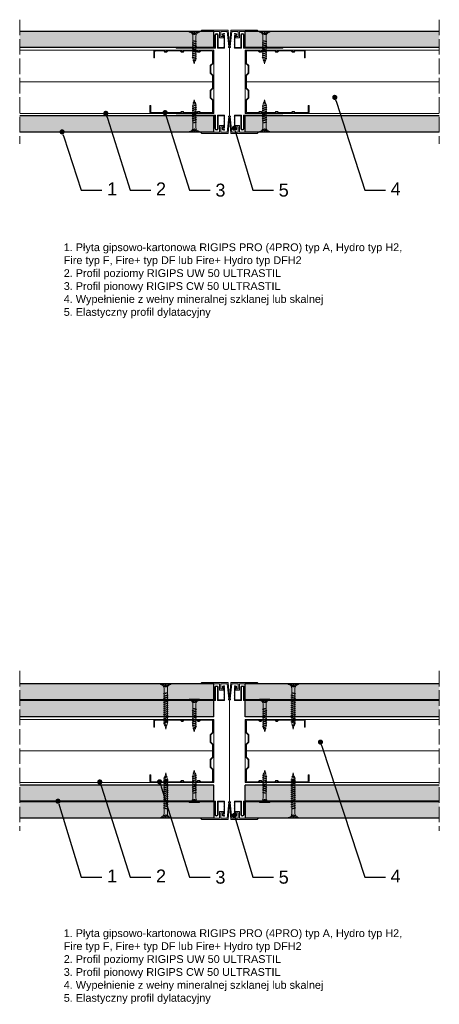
# Model space of a CAD drawing. Header units: millimetres. Extents: x 1399 to 3031, y 1021 to 1833.
# Tile 1 of 3: x 1399 to 1723, y 1072 to 1833. Entities that reach past the tile are written whole.
import ezdxf
from ezdxf import colors
from ezdxf.entities.mleader import LeaderData, LeaderLine
from ezdxf.math import Vec2, Vec3

# ---------------------------------------------------------------- set-up
doc = ezdxf.new("R2010")
doc.units = ezdxf.units.MM
doc.linetypes.add('ACAD_ISO02W100', pattern=[15, 12, -3])
for name, color, linetype, lineweight in [('_ISOVER WELNA', 7, 'BATTING', 9), ('_RIGIPS AKCESORIA', 7, 'Continuous', 18), ('_RIGIPS G-K', 7, 'Continuous', 25), ('_RIGIPS PROFIL', 7, 'Continuous', 18), ('OPISY', 7, 'Continuous', 9), ('PRZERYWANA', 7, 'ACAD_ISO02W100', 9)]:
    doc.layers.add(name, color=color, linetype=linetype, lineweight=lineweight)
doc.styles.get("Standard").update_dxf_attribs({"font": 'arial.ttf'})
doc.linetypes.add('BATTING', pattern='A,0.00254,-2.54,[134,ltypeshp.shx,S=2.54,R=0,X=-2.54,Y=0],-5.08,[134,ltypeshp.shx,S=2.54,R=180,X=2.54,Y=0],-2.54', length=10.16254)
pattern_1 = [(315, (32.0135, 3221.0184), (3.367596, 1.122532), [0, -3.175])]

# ---------------------------------------------------------------- blocks, each defined once
blk = doc.blocks.new('TN 25')
at = {"layer": '_RIGIPS AKCESORIA'}
for p, q in [((0, -0.84), (0, 7.16)), ((0, 7.16), (0.46, 7.16)), ((0.46, 4.78), (0, 4.78)), ((0, 3.5), (1.77, 3.5)), ((0, 2.83), (1.77, 2.83)), ((0.46, 1.64), (0, 1.64)), ((0.46, 7.16), (0.46, 4.78)), ((0.46, -0.84), (0.46, 1.64)), ((1.77, 3.5), (1.77, 4.2)), ((1.77, 2.83), (1.77, 2.18)), ((3.02, 4.46), (8.47, 4.46)), ((7.49, 2.01), (3.55, 2.01)), ((7.12, 4.46), (7.12, 3.18)), ((8.03, 2.01), (7.12, 4.46)), ((7.12, 3.18), (7.65, 1.53)), ((7.65, 1.53), (8.03, 2.01)), ((9.41, 2.01), (8.03, 2.01)), ((8.47, 4.46), (8.79, 5)), ((9.61, 1.51), (8.47, 4.46)), ((8.79, 5), (9.93, 2.01)), ((9, 4.46), (10.1, 4.46)), ((9.93, 2.01), (9.61, 1.51)), ((11.04, 2.01), (9.93, 2.01)), ((10.1, 4.46), (10.41, 5)), ((11.23, 1.51), (10.1, 4.46)), ((10.41, 5), (11.56, 2.01)), ((10.62, 4.46), (11.67, 4.46)), ((11.56, 2.01), (11.23, 1.51)), ((12.61, 2.01), (11.56, 2.01)), ((11.67, 4.46), (11.99, 5)), ((12.81, 1.51), (11.67, 4.46)), ((11.99, 5), (13.14, 2.01)), ((12.2, 4.46), (13.21, 4.46)), ((13.14, 2.01), (12.81, 1.51)), ((14.15, 2.01), (13.14, 2.01)), ((13.21, 4.46), (13.52, 5)), ((14.34, 1.51), (13.21, 4.46)), ((13.52, 5), (14.67, 2.01)), ((13.73, 4.46), (14.8, 4.46)), ((14.67, 2.01), (14.34, 1.51)), ((15.74, 2.01), (14.67, 2.01)), ((14.8, 4.46), (15.12, 5)), ((15.94, 1.51), (14.8, 4.46)), ((15.12, 5), (16.26, 2.01)), ((15.33, 4.46), (16.42, 4.46)), ((16.26, 2.01), (15.94, 1.51)), ((17.36, 2.01), (16.26, 2.01)), ((16.42, 4.46), (16.73, 5)), ((17.55, 1.51), (16.42, 4.46)), ((16.73, 5), (17.88, 2.01)), ((16.94, 4.46), (17.99, 4.46)), ((17.88, 2.01), (17.55, 1.51)), ((18.93, 2.01), (17.88, 2.01)), ((17.99, 4.46), (18.31, 5)), ((19.13, 1.51), (17.99, 4.46)), ((18.31, 5), (19.45, 2.01)), ((18.52, 4.46), (19.68, 4.46)), ((19.45, 2.01), (19.13, 1.51)), ((19.45, 2.01), (20.62, 2.01)), ((19.68, 4.46), (20, 5)), ((20.82, 1.51), (19.68, 4.46)), ((20, 5), (21.14, 2.01)), ((20.21, 4.46), (20.7, 4.46)), ((20.7, 4.46), (22.28, 3.98)), ((21.14, 2.01), (20.82, 1.51)), ((21.14, 2.01), (21.81, 2.12)), ((21.85, 1.83), (21.67, 3.28)), ((21.67, 3.28), (22.14, 2.4)), ((22.14, 2.4), (21.85, 1.83)), ((22.7, 2.36), (22.14, 2.4)), ((22.28, 3.98), (22.56, 4.37)), ((22.7, 2.36), (22.28, 3.98)), ((22.56, 4.37), (23.03, 2.71)), ((23.03, 2.71), (22.7, 2.36)), ((22.71, 3.85), (25, 3.24)), ((25, 3.24), (23.03, 2.71)), ((0, -0.84), (0.46, -0.84))]:
    blk.add_line(p, q, dxfattribs=at)
for centre, major_axis, ratio, start_param, end_param in [((3.09, 7.67), (0.17, 3.2), 0.826134, 1.773653, 3.180586), ((-0.04, 0.9), (0, 3.93), 0.848176, -0.720942, -0.151112), ((3.37, -1.57), (0.28, 3.57), 0.832181, 0.035984, 1.430787), ((-2.73, 15.91), (0, 14.76), 0.848176, 3.399396, 3.475072), ((0.59, 4.62), (0, 2.81), 0.848176, 3.475072, 3.862535), ((1.66, 3.18), (0, 0.895), 0.848176, -1.552777, -0.720942), ((1.66, 3.18), (0, 0.895), 0.848176, 3.862535, 4.730408)]:
    blk.add_ellipse(centre, major_axis=major_axis, ratio=ratio, start_param=start_param, end_param=end_param, dxfattribs=at)
blk = doc.blocks.new('Profil dylatacyjny')
at = {"layer": '_RIGIPS G-K'}
h = blk.add_hatch(dxfattribs=at)
h.set_pattern_fill('ANSI31', color=256, scale=0.5)
h.paths.add_polyline_path([(1725.79, 1910.89, -1), (1727.29, 1910.89), (1727.29, 1900.64), (1732.79, 1900.64), (1732.79, 1910.64), (1731.79, 1910.64, -1), (1731.79, 1911.64), (1732.79, 1911.64), (1732.79, 1912.14), (1731.79, 1912.14, 1), (1731.79, 1910.14), (1732.29, 1910.14), (1732.29, 1901.14), (1727.79, 1901.14), (1727.79, 1910.89, 1), (1725.29, 1910.89), (1725.29, 1901.14), (1695.29, 1901.14), (1695.29, 1900.64), (1725.79, 1900.64)])
h = blk.add_hatch(color=256, dxfattribs=at)
h.dxf.hatch_style = 1
edge = h.paths.add_edge_path()
edge.add_line((1735.54, 1914.64), (1715.04, 1914.64))
edge.add_line((1715.04, 1914.64), (1714.04, 1913.64))
edge.add_line((1714.04, 1913.64), (1728.79, 1913.64))
edge.add_line((1728.79, 1913.64), (1728.79, 1908.64))
edge.add_line((1728.79, 1908.64), (1731.79, 1908.64))
edge.add_line((1731.79, 1908.64), (1731.79, 1909.64))
edge.add_line((1731.79, 1909.64), (1729.79, 1909.64))
edge.add_line((1729.79, 1909.64), (1729.79, 1913.64))
edge.add_line((1729.79, 1913.64), (1734.66, 1913.64))
edge.add_line((1734.66, 1913.64), (1736.03, 1901.9))
edge.add_ellipse((1736.54, 1901.58), major_axis=(0.759, 0), ratio=0.575336, start_angle=132.52201, end_angle=270)
edge.add_ellipse((1736.54, 1901.58), major_axis=(0.759, 0), ratio=0.575336, start_angle=270, end_angle=407.47799)
edge.add_line((1737.05, 1901.9), (1738.42, 1913.64))
edge.add_line((1738.42, 1913.64), (1743.29, 1913.64))
edge.add_line((1743.29, 1913.64), (1743.29, 1909.64))
edge.add_line((1743.29, 1909.64), (1741.29, 1909.64))
edge.add_line((1741.29, 1909.64), (1741.29, 1908.64))
edge.add_line((1741.29, 1908.64), (1744.29, 1908.64))
edge.add_line((1744.29, 1908.64), (1744.29, 1913.64))
edge.add_line((1744.29, 1913.64), (1759.04, 1913.64))
edge.add_line((1759.04, 1913.64), (1758.04, 1914.64))
edge.add_line((1758.04, 1914.64), (1737.54, 1914.64))
edge.add_line((1737.54, 1914.64), (1736.56, 1902.01))
edge.add_ellipse((1736.54, 1901.58), major_axis=(0.759, 0), ratio=0.575336, start_angle=88.38257, end_angle=91.61743)
edge.add_line((1736.52, 1902.01), (1735.54, 1914.64))
h = blk.add_hatch(dxfattribs=at)
h.set_pattern_fill('ANSI31', color=256, scale=0.5)
h.paths.add_polyline_path([(1777.79, 1901.14), (1747.79, 1901.14), (1747.79, 1910.89, 1), (1745.29, 1910.89), (1745.29, 1901.14), (1740.79, 1901.14), (1740.79, 1910.14), (1741.29, 1910.14, 1), (1741.29, 1912.14), (1740.29, 1912.14), (1740.29, 1911.64), (1741.29, 1911.64, -1), (1741.29, 1910.64), (1740.29, 1910.64), (1740.29, 1900.64), (1745.79, 1900.64), (1745.79, 1910.89, -1), (1747.29, 1910.89), (1747.29, 1900.64), (1777.79, 1900.64)])
at = {"layer": '_RIGIPS AKCESORIA'}
for p, q in [((1714.04, 1913.64), (1715.04, 1914.64)), ((1714.04, 1913.64), (1728.79, 1913.64)), ((1715.04, 1914.64), (1735.54, 1914.64)), ((1725.29, 1901.14), (1725.29, 1910.89)), ((1725.79, 1900.64), (1725.79, 1910.89)), ((1727.29, 1900.64), (1727.29, 1910.89)), ((1727.79, 1901.14), (1727.79, 1910.89)), ((1728.79, 1908.64), (1728.79, 1913.64)), ((1729.79, 1913.64), (1734.66, 1913.64)), ((1729.79, 1909.64), (1729.79, 1913.64)), ((1731.79, 1912.14), (1732.79, 1912.14)), ((1731.79, 1911.64), (1732.79, 1911.64)), ((1731.79, 1910.64), (1732.79, 1910.64)), ((1732.79, 1911.64), (1732.79, 1912.14)), ((1732.79, 1900.64), (1732.79, 1910.64)), ((1734.66, 1913.64), (1736.03, 1901.9)), ((1735.54, 1914.64), (1736.52, 1902.01)), ((1737.54, 1914.64), (1736.56, 1902.01)), ((1738.42, 1913.64), (1737.05, 1901.9)), ((1737.54, 1914.64), (1758.04, 1914.64)), ((1738.42, 1913.64), (1743.29, 1913.64)), ((1741.29, 1912.14), (1740.29, 1912.14)), ((1740.29, 1911.64), (1740.29, 1912.14)), ((1741.29, 1911.64), (1740.29, 1911.64)), ((1740.29, 1900.64), (1740.29, 1910.64)), ((1741.29, 1910.64), (1740.29, 1910.64)), ((1743.29, 1909.64), (1743.29, 1913.64)), ((1744.29, 1913.64), (1759.04, 1913.64)), ((1744.29, 1908.64), (1744.29, 1913.64)), ((1745.29, 1901.14), (1745.29, 1910.89)), ((1745.79, 1900.64), (1745.79, 1910.89)), ((1747.29, 1900.64), (1747.29, 1910.89)), ((1747.79, 1901.14), (1747.79, 1910.89)), ((1759.04, 1913.64), (1758.04, 1914.64)), ((1731.79, 1908.64), (1728.79, 1908.64)), ((1731.79, 1909.64), (1729.79, 1909.64)), ((1731.79, 1910.14), (1732.29, 1910.14)), ((1731.79, 1908.64), (1731.79, 1909.64)), ((1732.29, 1901.14), (1732.29, 1910.14)), ((1740.79, 1901.14), (1740.79, 1910.14)), ((1741.29, 1910.14), (1740.79, 1910.14)), ((1741.29, 1909.64), (1743.29, 1909.64)), ((1741.29, 1908.64), (1741.29, 1909.64)), ((1741.29, 1908.64), (1744.29, 1908.64)), ((1695.29, 1901.14), (1725.29, 1901.14)), ((1695.29, 1900.64), (1695.29, 1901.14)), ((1695.29, 1900.64), (1725.79, 1900.64)), ((1727.29, 1900.64), (1732.79, 1900.64)), ((1727.79, 1901.14), (1732.29, 1901.14)), ((1745.79, 1900.64), (1740.29, 1900.64)), ((1745.29, 1901.14), (1740.79, 1901.14)), ((1777.79, 1900.64), (1747.29, 1900.64)), ((1777.79, 1901.14), (1747.79, 1901.14)), ((1777.79, 1900.64), (1777.79, 1901.14))]:
    blk.add_line(p, q, dxfattribs=at)
for centre, radius, start, end in [((1726.54, 1910.89), 1.25, 0, 180), ((1726.54, 1910.89), 0.75, 0, 180), ((1731.79, 1911.14), 1, 90, 270), ((1731.79, 1911.14), 0.5, 90, 270), ((1741.29, 1911.14), 1, 270, 90), ((1741.29, 1911.14), 0.5, 270, 90), ((1746.54, 1910.89), 1.25, 0, 180), ((1746.54, 1910.89), 0.75, 0, 180)]:
    blk.add_arc(centre, radius, start, end, dxfattribs=at)
for start_param, end_param in [(2.312945, 7.111833), (1.542567, 1.599026)]:
    blk.add_ellipse((1736.54, 1901.58), major_axis=(0.759, 0), ratio=0.575336, start_param=start_param, end_param=end_param, dxfattribs=at)
blk = doc.blocks.new('CW 50 ULTRASTIL')
h = blk.add_hatch()
h.set_pattern_fill('ANSI31', color=256, scale=0.5, style=0)
h.paths.add_polyline_path([(28.56, 40.65, -0.198912), (28.71, 41), (30.21, 42.51, 0.198912), (30.36, 42.86), (30.36, 48.45, 0.198912), (30.21, 48.8), (28.71, 50.31, -0.198912), (28.56, 50.66), (28.56, 59.85, -0.198912), (28.71, 60.2), (30.21, 61.71, 0.198912), (30.36, 62.06), (30.36, 67.65, 0.198912), (30.21, 68), (28.71, 69.51, -0.198912), (28.56, 69.86), (28.56, 78.31, -0.414214), (29.36, 79.11), (37.68, 79.11, -0.198912), (38.04, 78.96), (38.74, 78.25, 0.198912), (39.1, 78.11), (39.68, 78.11, 0.198912), (40.04, 78.25), (40.74, 78.96, -0.198912), (41.1, 79.11), (50.38, 79.11, -0.198912), (50.74, 78.96), (51.44, 78.25, 0.198912), (51.8, 78.11), (52.38, 78.11, 0.198912), (52.74, 78.25), (53.44, 78.96, -0.198912), (53.8, 79.11), (63.08, 79.11, -0.198912), (63.44, 78.96), (64.14, 78.25, 0.198912), (64.5, 78.11), (65.08, 78.11, 0.198912), (65.44, 78.25), (66.14, 78.96, -0.198912), (66.5, 79.11), (75.66, 79.11, -0.414214), (76.46, 78.31), (76.46, 73.66), (77.01, 73.66), (77.01, 78.86, 0.414214), (76.21, 79.66), (66.5, 79.66, 0.198912), (66.14, 79.51), (65.44, 78.8, -0.198912), (65.08, 78.66), (64.5, 78.66, -0.198912), (64.14, 78.8), (63.44, 79.51, 0.198912), (63.08, 79.66), (53.8, 79.66, 0.198912), (53.44, 79.51), (52.74, 78.8, -0.198912), (52.38, 78.66), (51.8, 78.66, -0.198912), (51.44, 78.8), (50.74, 79.51, 0.198912), (50.38, 79.66), (41.1, 79.66, 0.198912), (40.74, 79.51), (40.04, 78.8, -0.198912), (39.68, 78.66), (39.1, 78.66, -0.198912), (38.74, 78.8), (38.04, 79.51, 0.198912), (37.68, 79.66), (28.81, 79.66, 0.414214), (28.01, 78.86), (28.01, 69.86, 0.198912), (28.16, 69.51), (29.66, 68, -0.198912), (29.81, 67.65), (29.81, 62.06, -0.198912), (29.66, 61.71), (28.16, 60.2, 0.198912), (28.01, 59.85), (28.01, 50.66, 0.198912), (28.16, 50.31), (29.66, 48.8, -0.198912), (29.81, 48.45), (29.81, 42.86, -0.198912), (29.66, 42.51), (28.16, 41, 0.198912), (28.01, 40.65), (28.01, 31.66, 0.414214), (28.81, 30.86), (37.68, 30.86, 0.198912), (38.04, 31), (38.74, 31.71, -0.198912), (39.1, 31.86), (39.68, 31.86, -0.198912), (40.04, 31.71), (40.74, 31, 0.198912), (41.1, 30.86), (50.38, 30.86, 0.198912), (50.74, 31), (51.44, 31.71, -0.198912), (51.8, 31.86), (52.38, 31.86, -0.198912), (52.74, 31.71), (53.44, 31, 0.198912), (53.8, 30.86), (63.08, 30.86, 0.198912), (63.44, 31), (64.14, 31.71, -0.198912), (64.5, 31.86), (65.08, 31.86, -0.198912), (65.44, 31.71), (66.14, 31, 0.198912), (66.5, 30.86), (73.21, 30.86, 0.414214), (74.01, 31.66), (74.01, 36.86), (73.46, 36.86), (73.46, 32.21, -0.414214), (72.66, 31.41), (66.5, 31.41, -0.198912), (66.14, 31.55), (65.44, 32.26, 0.198912), (65.08, 32.41), (64.5, 32.41, 0.198912), (64.14, 32.26), (63.44, 31.55, -0.198912), (63.08, 31.41), (53.8, 31.41, -0.198912), (53.44, 31.55), (52.74, 32.26, 0.198912), (52.38, 32.41), (51.8, 32.41, 0.198912), (51.44, 32.26), (50.74, 31.55, -0.198912), (50.38, 31.41), (41.1, 31.41, -0.198912), (40.74, 31.55), (40.04, 32.26, 0.198912), (39.68, 32.41), (39.1, 32.41, 0.198912), (38.74, 32.26), (38.04, 31.55, -0.198912), (37.68, 31.41), (29.36, 31.41, -0.414214), (28.56, 32.21)])
at = {"layer": '_RIGIPS PROFIL'}
for p, q in [((28.01, 78.86), (28.01, 69.86)), ((28.56, 78.31), (28.56, 69.86)), ((37.68, 79.66), (28.81, 79.66)), ((37.68, 79.11), (29.36, 79.11)), ((38.04, 79.51), (38.74, 78.8)), ((38.04, 78.96), (38.74, 78.25)), ((39.68, 78.66), (39.1, 78.66)), ((39.68, 78.11), (39.1, 78.11)), ((40.74, 79.51), (40.04, 78.8)), ((40.74, 78.96), (40.04, 78.25)), ((50.38, 79.66), (41.1, 79.66)), ((50.38, 79.11), (41.1, 79.11)), ((50.74, 79.51), (51.44, 78.8)), ((50.74, 78.96), (51.44, 78.25)), ((52.38, 78.66), (51.8, 78.66)), ((52.38, 78.11), (51.8, 78.11)), ((53.44, 79.51), (52.74, 78.8)), ((53.44, 78.96), (52.74, 78.25)), ((53.8, 79.66), (63.08, 79.66)), ((53.8, 79.11), (63.08, 79.11)), ((63.44, 79.51), (64.14, 78.8)), ((63.44, 78.96), (64.14, 78.25)), ((65.08, 78.66), (64.5, 78.66)), ((65.08, 78.11), (64.5, 78.11)), ((66.14, 79.51), (65.44, 78.8)), ((66.14, 78.96), (65.44, 78.25)), ((76.21, 79.66), (66.5, 79.66)), ((75.66, 79.11), (66.5, 79.11)), ((76.46, 73.66), (76.46, 78.31)), ((77.01, 73.66), (77.01, 78.86)), ((29.66, 68), (28.16, 69.51)), ((30.21, 68), (28.71, 69.51)), ((76.46, 73.66), (77.01, 73.66)), ((29.66, 61.71), (28.16, 60.2)), ((30.21, 61.71), (28.71, 60.2)), ((29.81, 67.65), (29.81, 62.06)), ((30.36, 67.65), (30.36, 62.06)), ((28.01, 59.85), (28.01, 50.66)), ((28.56, 59.85), (28.56, 50.66)), ((29.66, 48.8), (28.16, 50.31)), ((30.21, 48.8), (28.71, 50.31)), ((29.81, 42.86), (29.81, 48.45)), ((30.36, 42.86), (30.36, 48.45)), ((28.01, 31.66), (28.01, 40.65)), ((29.66, 42.51), (28.16, 41)), ((28.56, 32.21), (28.56, 40.65)), ((30.21, 42.51), (28.71, 41)), ((37.68, 30.86), (28.81, 30.86)), ((37.68, 31.41), (29.36, 31.41)), ((38.04, 31.55), (38.74, 32.26)), ((38.04, 31), (38.74, 31.71)), ((39.68, 32.41), (39.1, 32.41)), ((39.68, 31.86), (39.1, 31.86)), ((40.74, 31.55), (40.04, 32.26)), ((40.74, 31), (40.04, 31.71)), ((50.38, 31.41), (41.1, 31.41)), ((50.38, 30.86), (41.1, 30.86)), ((50.74, 31.55), (51.44, 32.26)), ((50.74, 31), (51.44, 31.71)), ((52.38, 32.41), (51.8, 32.41)), ((52.38, 31.86), (51.8, 31.86)), ((53.44, 31.55), (52.74, 32.26)), ((53.44, 31), (52.74, 31.71)), ((53.8, 31.41), (63.08, 31.41)), ((53.8, 30.86), (63.08, 30.86)), ((63.44, 31.55), (64.14, 32.26)), ((63.44, 31), (64.14, 31.71)), ((65.08, 32.41), (64.5, 32.41)), ((65.08, 31.86), (64.5, 31.86)), ((66.14, 31.55), (65.44, 32.26)), ((66.14, 31), (65.44, 31.71)), ((72.66, 31.41), (66.5, 31.41)), ((73.21, 30.86), (66.5, 30.86)), ((73.46, 36.86), (73.46, 32.21)), ((73.46, 36.86), (74.01, 36.86)), ((74.01, 36.86), (74.01, 31.66))]:
    blk.add_line(p, q, dxfattribs=at)
for centre, radius, start, end in [((28.81, 78.86), 0.8, 90, 180), ((29.36, 78.31), 0.8, 90, 180), ((37.68, 79.16), 0.5, 45, 90), ((37.68, 78.61), 0.5, 45, 90), ((39.1, 79.16), 0.5, 225, 270), ((39.1, 78.61), 0.5, 225, 270), ((39.68, 79.16), 0.5, 270, 315), ((39.68, 78.61), 0.5, 270, 315), ((41.1, 79.16), 0.5, 90, 135), ((41.1, 78.61), 0.5, 90, 135), ((50.38, 79.16), 0.5, 45, 90), ((50.38, 78.61), 0.5, 45, 90), ((51.8, 79.16), 0.5, 225, 270), ((51.8, 78.61), 0.5, 225, 270), ((52.38, 79.16), 0.5, 270, 315), ((52.38, 78.61), 0.5, 270, 315), ((53.8, 79.16), 0.5, 90, 135), ((53.8, 78.61), 0.5, 90, 135), ((63.08, 79.16), 0.5, 45, 90), ((63.08, 78.61), 0.5, 45, 90), ((64.5, 79.16), 0.5, 225, 270), ((64.5, 78.61), 0.5, 225, 270), ((65.08, 79.16), 0.5, 270, 315), ((65.08, 78.61), 0.5, 270, 315), ((66.5, 79.16), 0.5, 90, 135), ((66.5, 78.61), 0.5, 90, 135), ((75.66, 78.31), 0.8, 0, 90), ((76.21, 78.86), 0.8, 0, 90), ((28.51, 69.86), 0.5, 180, 225), ((29.06, 69.86), 0.5, 180, 225), ((29.31, 67.65), 0.5, 0, 45), ((29.31, 62.06), 0.5, 315, 0), ((29.86, 67.65), 0.5, 0, 45), ((29.86, 62.06), 0.5, 315, 0), ((28.51, 59.85), 0.5, 135, 180), ((29.06, 59.85), 0.5, 135, 180), ((28.51, 50.66), 0.5, 180, 225), ((29.06, 50.66), 0.5, 180, 225), ((29.31, 48.45), 0.5, 0, 45), ((29.86, 48.45), 0.5, 0, 45), ((28.51, 40.65), 0.5, 135, 180), ((29.06, 40.65), 0.5, 135, 180), ((29.31, 42.86), 0.5, 315, 0), ((29.86, 42.86), 0.5, 315, 0), ((28.81, 31.66), 0.8, 180, 270), ((29.36, 32.21), 0.8, 180, 270), ((37.68, 31.91), 0.5, 270, 315), ((37.68, 31.36), 0.5, 270, 315), ((39.1, 31.91), 0.5, 90, 135), ((39.1, 31.36), 0.5, 90, 135), ((39.68, 31.91), 0.5, 45, 90), ((39.68, 31.36), 0.5, 45, 90), ((41.1, 31.91), 0.5, 225, 270), ((41.1, 31.36), 0.5, 225, 270), ((50.38, 31.91), 0.5, 270, 315), ((50.38, 31.36), 0.5, 270, 315), ((51.8, 31.91), 0.5, 90, 135), ((51.8, 31.36), 0.5, 90, 135), ((52.38, 31.91), 0.5, 45, 90), ((52.38, 31.36), 0.5, 45, 90), ((53.8, 31.91), 0.5, 225, 270), ((53.8, 31.36), 0.5, 225, 270), ((63.08, 31.91), 0.5, 270, 315), ((63.08, 31.36), 0.5, 270, 315), ((64.5, 31.91), 0.5, 90, 135), ((64.5, 31.36), 0.5, 90, 135), ((65.08, 31.91), 0.5, 45, 90), ((65.08, 31.36), 0.5, 45, 90), ((66.5, 31.91), 0.5, 225, 270), ((66.5, 31.36), 0.5, 225, 270), ((72.66, 32.21), 0.8, 270, 0), ((73.21, 31.66), 0.8, 270, 0)]:
    blk.add_arc(centre, radius, start, end, dxfattribs=at)
blk = doc.blocks.new('TN 35')
at = {"layer": '_RIGIPS AKCESORIA'}
for p, q in [((0, -0.84), (0, 7.16)), ((0, 7.16), (0.46, 7.16)), ((0.46, 4.78), (0, 4.78)), ((0, 3.5), (1.77, 3.5)), ((0, 2.83), (1.77, 2.83)), ((0.46, 1.64), (0, 1.64)), ((0.46, 7.16), (0.46, 4.78)), ((0.46, -0.84), (0.46, 1.64)), ((1.77, 3.5), (1.77, 4.2)), ((1.77, 2.83), (1.77, 2.18)), ((3.02, 4.46), (8.47, 4.46)), ((7.49, 2.01), (3.55, 2.01)), ((7.12, 4.46), (7.12, 3.18)), ((8.03, 2.01), (7.12, 4.46)), ((7.12, 3.18), (7.65, 1.53)), ((7.65, 1.53), (8.03, 2.01)), ((9.41, 2.01), (8.03, 2.01)), ((8.47, 4.46), (8.79, 5)), ((9.61, 1.51), (8.47, 4.46)), ((8.79, 5), (9.93, 2.01)), ((9, 4.46), (10.1, 4.46)), ((9.93, 2.01), (9.61, 1.51)), ((11.04, 2.01), (9.93, 2.01)), ((10.1, 4.46), (10.41, 5)), ((11.23, 1.51), (10.1, 4.46)), ((10.41, 5), (11.56, 2.01)), ((10.62, 4.46), (11.67, 4.46)), ((11.56, 2.01), (11.23, 1.51)), ((12.61, 2.01), (11.56, 2.01)), ((11.67, 4.46), (11.99, 5)), ((12.81, 1.51), (11.67, 4.46)), ((11.99, 5), (13.14, 2.01)), ((12.2, 4.46), (13.21, 4.46)), ((13.14, 2.01), (12.81, 1.51)), ((14.15, 2.01), (13.14, 2.01)), ((13.21, 4.46), (13.52, 5)), ((14.34, 1.51), (13.21, 4.46)), ((13.52, 5), (14.67, 2.01)), ((13.73, 4.46), (14.8, 4.46)), ((14.67, 2.01), (14.34, 1.51)), ((15.74, 2.01), (14.67, 2.01)), ((14.8, 4.46), (15.12, 5)), ((15.94, 1.51), (14.8, 4.46)), ((15.12, 5), (16.26, 2.01)), ((15.33, 4.46), (16.42, 4.46)), ((16.26, 2.01), (15.94, 1.51)), ((17.36, 2.01), (16.26, 2.01)), ((16.42, 4.46), (16.73, 5)), ((17.55, 1.51), (16.42, 4.46)), ((16.73, 5), (17.88, 2.01)), ((16.94, 4.46), (17.99, 4.46)), ((17.88, 2.01), (17.55, 1.51)), ((18.93, 2.01), (17.84, 2.01)), ((17.99, 4.46), (18.31, 5)), ((19.13, 1.51), (17.99, 4.46)), ((18.31, 5), (19.45, 2.01)), ((18.52, 4.46), (19.57, 4.46)), ((19.45, 2.01), (19.13, 1.51)), ((20.51, 2.01), (19.41, 2.01)), ((19.57, 4.46), (19.88, 5)), ((20.7, 1.51), (19.57, 4.46)), ((19.88, 5), (21.03, 2.01)), ((20.09, 4.46), (21.14, 4.46)), ((21.03, 2.01), (20.7, 1.51)), ((22.08, 2.01), (20.99, 2.01)), ((21.14, 4.46), (21.46, 5)), ((22.28, 1.51), (21.14, 4.46)), ((21.46, 5), (22.6, 2.01)), ((21.67, 4.46), (22.72, 4.46)), ((22.6, 2.01), (22.28, 1.51)), ((23.66, 2.01), (22.56, 2.01)), ((22.72, 4.46), (23.03, 5)), ((23.85, 1.51), (22.72, 4.46)), ((23.03, 5), (24.18, 2.01)), ((23.24, 4.46), (24.29, 4.46)), ((24.18, 2.01), (23.85, 1.51)), ((25.23, 2.01), (24.14, 2.01)), ((24.29, 4.46), (24.61, 5)), ((25.43, 1.51), (24.29, 4.46)), ((24.61, 5), (25.75, 2.01)), ((24.81, 4.46), (25.87, 4.46)), ((25.75, 2.01), (25.43, 1.51)), ((26.81, 2.01), (25.71, 2.01)), ((25.87, 4.46), (26.18, 5)), ((27, 1.51), (25.87, 4.46)), ((26.18, 5), (27.33, 2.01)), ((26.39, 4.46), (27.44, 4.46)), ((27.33, 2.01), (27, 1.51)), ((28.38, 2.01), (27.33, 2.01)), ((27.44, 4.46), (27.76, 5)), ((28.58, 1.51), (27.44, 4.46)), ((27.76, 5), (28.9, 2.01)), ((27.96, 4.46), (29.13, 4.46)), ((28.9, 2.01), (28.58, 1.51)), ((28.9, 2.01), (30.07, 2.01)), ((29.13, 4.46), (29.45, 5)), ((30.27, 1.51), (29.13, 4.46)), ((29.45, 5), (30.59, 2.01)), ((29.65, 4.46), (30.15, 4.46)), ((30.15, 4.46), (31.73, 3.98)), ((30.59, 2.01), (30.27, 1.51)), ((30.59, 2.01), (31.26, 2.12)), ((31.3, 1.83), (31.12, 3.28)), ((31.12, 3.28), (31.59, 2.4)), ((31.59, 2.4), (31.3, 1.83)), ((32.15, 2.36), (31.59, 2.4)), ((31.73, 3.98), (32.01, 4.37)), ((32.15, 2.36), (31.73, 3.98)), ((32.01, 4.37), (32.48, 2.71)), ((32.48, 2.71), (32.15, 2.36)), ((32.16, 3.85), (35, 3.24)), ((35, 3.24), (32.48, 2.71)), ((0, -0.84), (0.46, -0.84))]:
    blk.add_line(p, q, dxfattribs=at)
for centre, major_axis, ratio, start_param, end_param in [((3.09, 7.67), (0.17, 3.2), 0.826134, 1.773653, 3.180586), ((-0.04, 0.9), (0, 3.93), 0.848176, -0.720942, -0.151112), ((3.37, -1.57), (0.28, 3.57), 0.832181, 0.035984, 1.430787), ((-2.73, 15.91), (0, 14.76), 0.848176, 3.399396, 3.475072), ((0.59, 4.62), (0, 2.81), 0.848176, 3.475072, 3.862535), ((1.66, 3.18), (0, 0.895), 0.848176, -1.552777, -0.720942), ((1.66, 3.18), (0, 0.895), 0.848176, 3.862535, 4.730408)]:
    blk.add_ellipse(centre, major_axis=major_axis, ratio=ratio, start_param=start_param, end_param=end_param, dxfattribs=at)
blk = doc.blocks.new('_Dot')
at = {"color": 0, "linetype": 'ByBlock', "lineweight": -2}
blk.add_line((-0.5, 0), (-1, 0), dxfattribs=at)
at = {"color": 0, "linetype": 'ByBlock', "const_width": 0.5}
blk.add_lwpolyline([(-0.25, 0, 1), (0.25, 0, 1)], format="xyb", close=True, dxfattribs=at)

msp = doc.modelspace()

# ---------------------------------------------------------------- hatches: boundary and pattern name
at = {"layer": '_RIGIPS G-K'}
h = msp.add_hatch(dxfattribs=at)
h.set_pattern_fill('DOTS', color=256, scale=2, angle=-45, style=0)
h.set_pattern_definition([(315, (32.0135, 3725.2028), (3.367596, 1.122532), [0, -3.175])])
h.paths.add_polyline_path([(1548.88, 1811.67), (1548.88, 1824.17), (1398.57, 1824.17), (1398.57, 1811.67)])
h.paths.add_polyline_path([(1572.88, 1824.17), (1572.88, 1811.67), (1723.18, 1811.67), (1723.18, 1824.17)])
h = msp.add_hatch(dxfattribs=at)
h.set_pattern_fill('DOTS', color=256, scale=2, angle=-45, style=0)
h.set_pattern_definition([(315, (-412.8006, 248.5387), (3.367596, 1.122532), [0, -3.175])])
h.paths.add_polyline_path([(1723.18, 1758.87), (1572.88, 1758.87), (1572.88, 1746.37), (1723.18, 1746.37)])
h.paths.add_polyline_path([(1548.88, 1758.87), (1497.83, 1758.87), (1398.57, 1758.87), (1398.57, 1746.37), (1548.88, 1746.37)])
h = msp.add_hatch(dxfattribs=at)
h.set_pattern_fill('DOTS', color=256, scale=2, angle=-45, style=0)
h.set_pattern_definition(pattern_1)
h.paths.add_polyline_path([(1548.88, 1307.48), (1548.88, 1319.98), (1398.57, 1319.98), (1398.57, 1307.48)])
h.paths.add_polyline_path([(1572.88, 1319.98), (1572.88, 1307.48), (1723.18, 1307.48), (1723.18, 1319.98)])
h = msp.add_hatch(dxfattribs=at)
h.set_pattern_fill('DOTS', color=256, scale=2, angle=-45, style=0)
h.set_pattern_definition([(315, (32.0135, 3208.0184), (3.367596, 1.122532), [0, -3.175])])
h.paths.add_polyline_path([(1548.88, 1294.48), (1548.88, 1306.98), (1398.57, 1306.98), (1398.57, 1294.48)])
h.paths.add_polyline_path([(1572.88, 1306.98), (1572.88, 1294.48), (1723.18, 1294.48), (1723.18, 1306.98)])
h = msp.add_hatch(dxfattribs=at)
h.set_pattern_fill('DOTS', color=256, scale=2, angle=-45, style=0)
h.set_pattern_definition([(315, (-412.8006, -268.6457), (3.367596, 1.122532), [0, -3.175])])
h.paths.add_polyline_path([(1723.18, 1241.68), (1572.88, 1241.68), (1572.88, 1229.18), (1723.18, 1229.18)])
h.paths.add_polyline_path([(1548.88, 1241.68), (1497.83, 1241.68), (1398.57, 1241.68), (1398.57, 1229.18), (1548.88, 1229.18)])
h = msp.add_hatch(dxfattribs=at)
h.set_pattern_fill('DOTS', color=256, scale=2, angle=-45, style=0)
h.set_pattern_definition(pattern_1)
h.paths.add_polyline_path([(1548.88, 1228.68), (1548.88, 1216.18), (1398.57, 1216.18), (1398.57, 1228.68)])
h.paths.add_polyline_path([(1572.88, 1216.18), (1572.88, 1228.68), (1723.18, 1228.68), (1723.18, 1216.18)])

# ---------------------------------------------------------------- linework, layer by layer
at = {"layer": '_ISOVER WELNA'}
for p, q in [((1560.88, 1811.67), (1560.88, 1758.87)), ((1560.88, 1307.48), (1560.88, 1228.68))]:
    msp.add_line(p, q, dxfattribs=at)
at = {"layer": '_ISOVER WELNA', "ltscale": 2.4}
for p, q in [((1398.57, 1785.27), (1547.8, 1785.27)), ((1723.18, 1785.27), (1573.95, 1785.27)), ((1398.57, 1268.08), (1547.8, 1268.08)), ((1723.18, 1268.08), (1573.95, 1268.08))]:
    msp.add_line(p, q, dxfattribs=at)
at = {"layer": '_RIGIPS G-K'}
for p, q in [((1548.88, 1824.17), (1398.57, 1824.17)), ((1548.88, 1811.67), (1548.88, 1824.17)), ((1723.18, 1824.17), (1572.88, 1824.17)), ((1572.88, 1811.67), (1572.88, 1824.17)), ((1548.88, 1811.67), (1398.57, 1811.67)), ((1723.18, 1811.67), (1572.88, 1811.67)), ((1548.88, 1758.87), (1398.57, 1758.87)), ((1548.88, 1746.37), (1548.88, 1758.87)), ((1572.88, 1746.37), (1572.88, 1758.87)), ((1723.18, 1758.87), (1572.88, 1758.87)), ((1548.88, 1746.37), (1398.57, 1746.37)), ((1723.18, 1746.37), (1572.88, 1746.37)), ((1548.88, 1319.98), (1398.57, 1319.98)), ((1548.88, 1307.48), (1548.88, 1319.98)), ((1723.18, 1319.98), (1572.88, 1319.98)), ((1572.88, 1307.48), (1572.88, 1319.98)), ((1548.88, 1307.48), (1398.57, 1307.48)), ((1548.88, 1306.98), (1398.57, 1306.98)), ((1548.88, 1294.48), (1548.88, 1306.98)), ((1723.18, 1307.48), (1572.88, 1307.48)), ((1723.18, 1306.98), (1572.88, 1306.98)), ((1572.88, 1294.48), (1572.88, 1306.98)), ((1548.88, 1294.48), (1398.57, 1294.48)), ((1723.18, 1294.48), (1572.88, 1294.48)), ((1548.88, 1241.68), (1398.57, 1241.68)), ((1548.88, 1229.18), (1548.88, 1241.68)), ((1572.88, 1229.18), (1572.88, 1241.68)), ((1723.18, 1241.68), (1572.88, 1241.68)), ((1548.88, 1229.18), (1398.57, 1229.18)), ((1548.88, 1228.68), (1398.57, 1228.68)), ((1548.88, 1228.68), (1548.88, 1216.18)), ((1723.18, 1229.18), (1572.88, 1229.18)), ((1572.88, 1228.68), (1572.88, 1216.18)), ((1723.18, 1228.68), (1572.88, 1228.68)), ((1548.88, 1216.18), (1398.57, 1216.18)), ((1723.18, 1216.18), (1572.88, 1216.18))]:
    msp.add_line(p, q, dxfattribs=at)
at = {"layer": '_RIGIPS PROFIL'}
for p, q in [((1398.57, 1809.67), (1548.88, 1809.67)), ((1548.88, 1809.67), (1548.88, 1760.87)), ((1723.18, 1809.67), (1572.88, 1809.67)), ((1572.88, 1809.67), (1572.88, 1760.87)), ((1398.57, 1760.87), (1548.88, 1760.87)), ((1723.18, 1760.87), (1572.88, 1760.87)), ((1398.57, 1292.48), (1548.88, 1292.48)), ((1548.88, 1292.48), (1548.88, 1243.68)), ((1723.18, 1292.48), (1572.88, 1292.48)), ((1572.88, 1292.48), (1572.88, 1243.68)), ((1398.57, 1243.68), (1548.88, 1243.68)), ((1723.18, 1243.68), (1572.88, 1243.68))]:
    msp.add_line(p, q, dxfattribs=at)
at = {"layer": 'PRZERYWANA'}
for p, q in [((1398.57, 1833.27), (1398.57, 1737.27)), ((1723.18, 1833.27), (1723.18, 1737.27)), ((1398.57, 1329.98), (1398.57, 1206.18)), ((1723.18, 1329.98), (1723.18, 1206.18))]:
    msp.add_line(p, q, dxfattribs=at)

# ---------------------------------------------------------------- block references
at = {"layer": '_RIGIPS AKCESORIA'}
for p in [(-175.66, -89.47), (-175.66, -593.66)]:
    msp.add_blockref('Profil dylatacyjny', p, dxfattribs=at)
at = {"layer": '_RIGIPS AKCESORIA', "xscale": -1}
for name, p, rotation in [('TN 25', (1536.89, 1824.17), 90), ('TN 25', (1591.19, 1824.17), 90), ('Profil dylatacyjny', (-175.66, 3660), 180), ('TN 35', (1613.43, 1319.98), 90), ('TN 25', (1536.89, 1307.95), 90), ('TN 35', (1508.33, 1216.18), 270), ('TN 25', (1584.86, 1228.22), 270), ('Profil dylatacyjny', (-175.66, 3129.82), 180)]:
    msp.add_blockref(name, p, dxfattribs=dict(at, rotation=rotation))
at = {"layer": '_RIGIPS AKCESORIA'}
for name, p, rotation in [('TN 25', (1536.89, 1746.37), 90), ('TN 25', (1591.19, 1746.37), 90), ('TN 35', (1508.33, 1319.98), 270), ('TN 25', (1584.86, 1307.95), 270), ('TN 25', (1536.89, 1228.22), 90), ('TN 35', (1613.43, 1216.18), 90)]:
    msp.add_blockref(name, p, dxfattribs=dict(at, rotation=rotation))
at = {"layer": '_RIGIPS PROFIL', "rotation": 180}
for p in [(1576.36, 1840.52), (1576.36, 1323.34)]:
    msp.add_blockref('CW 50 ULTRASTIL', p, dxfattribs=at)
at = {"layer": '_RIGIPS PROFIL', "xscale": -1, "rotation": 180}
for p in [(1545.39, 1840.52), (1545.39, 1323.34)]:
    msp.add_blockref('CW 50 ULTRASTIL', p, dxfattribs=at)

# ---------------------------------------------------------------- texts
at = {"char_height": 6, "attachment_point": 1}
for insert, width in [((1432.68, 1660.38), 261.9182), ((1432.68, 1130.2), 262.234)]:
    msp.add_mtext('1. Płyta gipsowo-kartonowa RIGIPS PRO (4PRO) typ A, Hydro typ H2, Fire typ F, Fire+ typ DF lub Fire+ Hydro typ DFH2\\P2. Profil poziomy RIGIPS UW 50 ULTRASTIL\\P3. Profil pionowy RIGIPS CW 50 ULTRASTIL\\P4. Wypełnienie z wełny mineralnej szklanej lub skalnej\\P5. Elastyczny profil dylatacyjny', dxfattribs=dict(at, insert=insert, width=width))

# ---------------------------------------------------------------- leaders
at = {"layer": 'OPISY'}
ml = msp.add_multileader_mtext('Standard', dxfattribs=at)
ml.set_content('4', color=256)
ml.set_leader_properties()
ml.set_arrow_properties(name='DOT')
ml.build(insert=Vec2(0, 0))
ctx = ml.context
ctx.base_point, ctx.char_height, ctx.landing_gap_size, ctx.plane_origin = Vec3(1681.53, 1701.46), 10, 4, Vec3(1488.94, 1557.8)
notes = []
notes.append((ctx, [(0, (1, 1, 0), (1665.53, 1701.46), (1, 0), 16, [(0, [(1642.3, 1773.21)], 0, [])])]))
ctx.mtext.insert, ctx.mtext.flow_direction = Vec3(1685.53, 1707.46), 5
ml = msp.add_multileader_mtext('Standard', dxfattribs=at)
ml.set_content('2', color=256)
ml.set_leader_properties()
ml.set_arrow_properties(name='DOT')
ml.build(insert=Vec2(0, 0))
ctx = ml.context
ctx.base_point, ctx.char_height, ctx.landing_gap_size, ctx.plane_origin = Vec3(1500.01, 1701.46), 10, 4, Vec3(1307.42, 1557.8)
notes.append((ctx, [(0, (1, 1, 0), (1484.01, 1701.46), (1, 0), 16, [(0, [(1465.2, 1760.87)], 0, [])])]))
ctx.mtext.insert, ctx.mtext.flow_direction = Vec3(1504.01, 1707.46), 5
ml = msp.add_multileader_mtext('Standard', dxfattribs=at)
ml.set_content('3', color=256)
ml.set_leader_properties()
ml.set_arrow_properties(name='DOT')
ml.build(insert=Vec2(0, 0))
ctx = ml.context
ctx.base_point, ctx.char_height, ctx.landing_gap_size, ctx.plane_origin = Vec3(1545.96, 1701.46), 10, 4, Vec3(1353.38, 1557.8)
notes.append((ctx, [(0, (1, 1, 0), (1529.96, 1701.46), (1, 0), 16, [(0, [(1511.04, 1761.42)], 0, [])])]))
ctx.mtext.insert, ctx.mtext.flow_direction = Vec3(1549.96, 1706.55), 5
ml = msp.add_multileader_mtext('Standard', dxfattribs=at)
ml.set_content('5', color=256)
ml.set_leader_properties()
ml.set_arrow_properties(name='DOT')
ml.build(insert=Vec2(0, 0))
ctx = ml.context
ctx.base_point, ctx.char_height, ctx.landing_gap_size, ctx.plane_origin = Vec3(1594.92, 1701.46), 10, 4, Vec3(1402.34, 1557.8)
notes.append((ctx, [(0, (1, 1, 0), (1578.92, 1701.46), (1, 0), 16, [(0, [(1564.63, 1749.37)], 0, [])])]))
ctx.mtext.insert, ctx.mtext.flow_direction = Vec3(1598.92, 1706.54), 5
ml = msp.add_multileader_mtext('Standard', dxfattribs=at)
ml.set_content('1', color=256)
ml.set_leader_properties()
ml.set_arrow_properties(name='DOT')
ml.build(insert=Vec2(0, 0))
ctx = ml.context
ctx.base_point, ctx.char_height, ctx.landing_gap_size, ctx.plane_origin = Vec3(1462.2, 1701.46), 10, 4, Vec3(1269.61, 1557.8)
notes.append((ctx, [(0, (1, 1, 0), (1446.2, 1701.46), (1, 0), 16, [(0, [(1431.38, 1746.54)], 0, [])])]))
ctx.mtext.insert, ctx.mtext.flow_direction = Vec3(1466.2, 1707.46), 5
ml = msp.add_multileader_mtext('Standard', dxfattribs=at)
ml.set_content('4', color=256)
ml.set_leader_properties()
ml.set_arrow_properties(name='DOT')
ml.build(insert=Vec2(0, 0))
ctx = ml.context
ctx.base_point, ctx.char_height, ctx.landing_gap_size, ctx.plane_origin = Vec3(1681.53, 1170.37), 10, 4, Vec3(1488.94, 1026.71)
notes.append((ctx, [(0, (1, 1, 0), (1665.53, 1170.37), (1, 0), 16, [(0, [(1631.24, 1274.89)], 0, [])])]))
ctx.mtext.insert, ctx.mtext.flow_direction = Vec3(1685.53, 1176.37), 5
ml = msp.add_multileader_mtext('Standard', dxfattribs=at)
ml.set_content('2', color=256)
ml.set_leader_properties()
ml.set_arrow_properties(name='DOT')
ml.build(insert=Vec2(0, 0))
ctx = ml.context
ctx.base_point, ctx.char_height, ctx.landing_gap_size, ctx.plane_origin = Vec3(1500.01, 1170.37), 10, 4, Vec3(1307.42, 1026.71)
notes.append((ctx, [(0, (1, 1, 0), (1484.01, 1170.37), (1, 0), 16, [(0, [(1460.54, 1244.04)], 0, [])])]))
ctx.mtext.insert, ctx.mtext.flow_direction = Vec3(1504.01, 1176.37), 5
ml = msp.add_multileader_mtext('Standard', dxfattribs=at)
ml.set_content('3', color=256)
ml.set_leader_properties()
ml.set_arrow_properties(name='DOT')
ml.build(insert=Vec2(0, 0))
ctx = ml.context
ctx.base_point, ctx.char_height, ctx.landing_gap_size, ctx.plane_origin = Vec3(1545.96, 1170.37), 10, 4, Vec3(1353.38, 1026.71)
notes.append((ctx, [(0, (1, 1, 0), (1529.96, 1170.37), (1, 0), 16, [(0, [(1506.78, 1244.23)], 0, [])])]))
ctx.mtext.insert, ctx.mtext.flow_direction = Vec3(1549.96, 1175.46), 5
ml = msp.add_multileader_mtext('Standard', dxfattribs=at)
ml.set_content('1', color=256)
ml.set_leader_properties()
ml.set_arrow_properties(name='DOT')
ml.build(insert=Vec2(0, 0))
ctx = ml.context
ctx.base_point, ctx.char_height, ctx.landing_gap_size, ctx.plane_origin = Vec3(1462.2, 1170.37), 10, 4, Vec3(1269.61, 1026.71)
notes.append((ctx, [(0, (1, 1, 0), (1446.2, 1170.37), (1, 0), 16, [(0, [(1428.18, 1229.21)], 0, [])])]))
ctx.mtext.insert, ctx.mtext.flow_direction = Vec3(1466.2, 1176.37), 5
ml = msp.add_multileader_mtext('Standard', dxfattribs=at)
ml.set_content('5', color=256)
ml.set_leader_properties()
ml.set_arrow_properties(name='DOT')
ml.build(insert=Vec2(0, 0))
ctx = ml.context
ctx.base_point, ctx.char_height, ctx.landing_gap_size, ctx.plane_origin = Vec3(1594.92, 1170.37), 10, 4, Vec3(1402.34, 1026.71)
notes.append((ctx, [(0, (1, 1, 0), (1578.92, 1170.37), (1, 0), 16, [(0, [(1564.63, 1218.28)], 0, [])])]))
ctx.mtext.insert, ctx.mtext.flow_direction = Vec3(1598.92, 1175.46), 5
for ctx, leaders in notes:
    for number, flags, end, landing, length, lines in leaders:
        leader = LeaderData()
        leader.index, (leader.has_last_leader_line, leader.has_dogleg_vector, leader.attachment_direction) = number, flags
        leader.last_leader_point, leader.dogleg_vector, leader.dogleg_length = Vec3(end), Vec3(landing), length
        for number, points, colour, breaks in lines:
            line = LeaderLine()
            line.index, line.vertices, line.color, line.breaks = number, Vec3.list(points), colors.encode_raw_color(colour), breaks
            leader.lines.append(line)
        ctx.leaders.append(leader)

doc.saveas('drawing.dxf')
